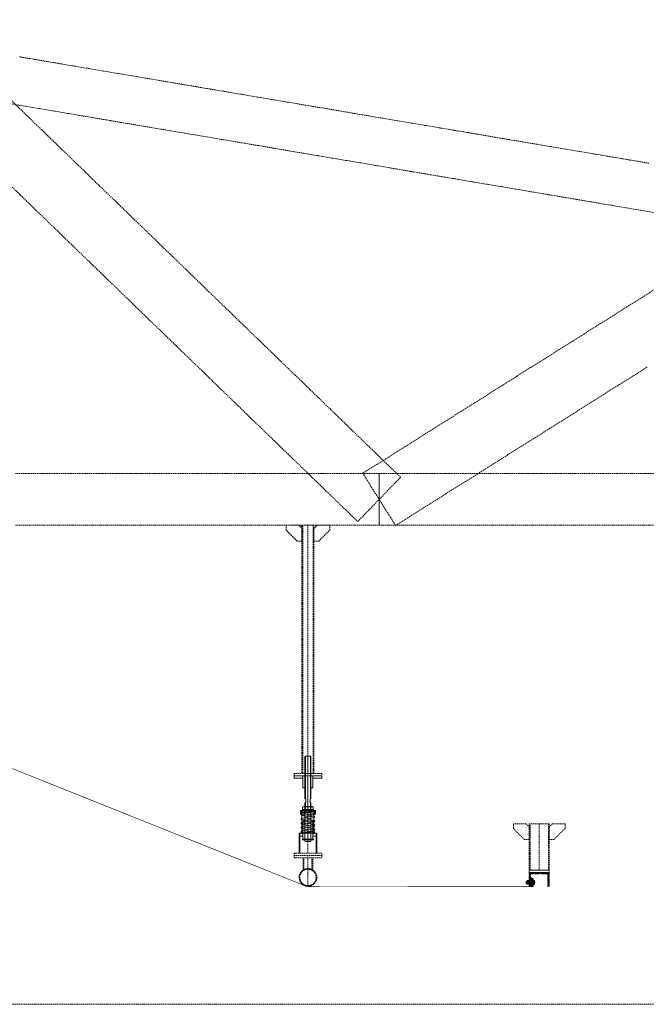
# Model space of a CAD drawing. Header units: millimetres. Extents: x -176817 to 571382, y -58489 to 156123.
# Tile 202 of 256: x 165854 to 169004, y -20232 to -15283. Entities that reach past the tile are written whole.
import ezdxf

# ---------------------------------------------------------------- set-up
doc = ezdxf.new("R2010")
doc.units = ezdxf.units.MM
doc.header["$LTSCALE"] = 0.2
for name, pattern in [('AM_ISO02W050', [7.5, 6, -1.5]), ('AM_ISO02W050x2', [3.75, 3, -0.75]), ('AM_ISO08W050', [18, 12, -1.5, 3, -1.5]), ('AM_ISO08W050x2', [9, 6, -0.75, 1.5, -0.75]), ('HIDDEN', [9.525, 6.35, -3.175])]:
    doc.linetypes.add(name, pattern=pattern)
for name, color, linetype, lineweight in [('-A Siatka', 30, 'Continuous', 35), ('-AAA Podkład', 252, 'Continuous', 13), ('-AAA Widok', 2, 'Continuous', 30), ('-AAA Wymiar', 1, 'Continuous', 18), ('AM_0N', 7, 'Continuous', 13), ('AM_3N', 6, 'AM_ISO02W050', 13), ('AM_4N', 3, 'Continuous', 13), ('AM_7N', 4, 'AM_ISO08W050', 13), ('AM_8', 1, 'Continuous', 13)]:
    doc.layers.add(name, color=color, linetype=linetype, lineweight=lineweight)

# ---------------------------------------------------------------- blocks, each defined once
blk = doc.blocks.new('*U1058')
at = {"layer": 'AM_0N'}
for p, q in [((5.7, -1), (-5.6, -1)), ((-5.6, -1), (-5.6, -1.6)), ((5.7, -1.6), (-5.6, -1.6)), ((-5.6, -1.6), (-2.4, -4.9)), ((-3, -6.3), (-2.4, -5.7)), ((3, -6.3), (-3, -6.3)), ((-3, -20.4), (-3, -6.3)), ((3, -20.4), (-3, -20.4)), ((-2.4, -21), (-3, -20.4)), ((2.4, -4.9), (-2.4, -4.9)), ((-2.4, -5.7), (-2.4, -4.9)), ((-2.4, -21), (2.4, -21)), ((5.7, -1.6), (2.4, -4.9)), ((2.4, -5.7), (2.4, -4.9)), ((3, -6.3), (2.4, -5.7)), ((2.4, -21), (3, -20.4)), ((3, -20.4), (3, -6.3)), ((5.7, -1.6), (5.7, -1))]:
    blk.add_line(p, q, dxfattribs=at)
at = {"layer": 'AM_3N', "linetype": 'AM_ISO02W050x2'}
for p, q in [((-3.4, -1), (0, -5.4)), ((-0.7, -4.4), (-0.7, -1)), ((0.7, -4.4), (-0.7, -4.4)), ((3.4, -1), (0, -5.4)), ((0.7, -4.4), (0.7, -1))]:
    blk.add_line(p, q, dxfattribs=at)
at = {"layer": 'AM_4N'}
for p, q in [((-2.4, -5.7), (-2.4, -6.3)), ((-2.4, -6.3), (-2.4, -21)), ((2.4, -5.7), (2.4, -6.3)), ((2.4, -6.3), (2.4, -21))]:
    blk.add_line(p, q, dxfattribs=at)
at = {"layer": 'AM_7N', "linetype": 'AM_ISO08W050x2'}
blk.add_line((0, 2), (0, -24), dxfattribs=at)
blk = doc.blocks.new('*U1059')
at = {"layer": 'AM_0N'}
for p, q in [((6, -12), (-6, -12)), ((-6, -12), (-6, -13.6)), ((-6, -13.6), (6, -13.6)), ((6, -13.6), (6, -12))]:
    blk.add_line(p, q, dxfattribs=at)
at = {"layer": 'AM_7N', "linetype": 'AM_ISO08W050x2'}
blk.add_line((0, -16.6), (0, -9), dxfattribs=at)
blk = doc.blocks.new('*U1060')
at = {"layer": 'AM_0N'}
for p, q in [((-5.8, -14.4), (-4.4, -13.6)), ((-5.8, -14.4), (-5.8, -18)), ((-5.8, -18), (-4.4, -18.8)), ((4.5, -13.6), (-4.4, -13.6)), ((4.5, -18.8), (-4.4, -18.8)), ((-2.9, -14.4), (-2.9, -18)), ((2.9, -14.4), (2.9, -18)), ((5.8, -14.4), (4.5, -13.6)), ((5.8, -18), (4.5, -18.8)), ((5.8, -14.4), (5.8, -18))]:
    blk.add_line(p, q, dxfattribs=at)
for centre, radius, start, end in [((-4.3, -16.5), 2.55, 55.5615, 115.5615), ((-4.3, -15.9), 2.55, 244.4385, 304.4385), ((0, -23.5), 9.54, 72.383, 107.617), ((0, -8.9), 9.54, 252.383, 287.617), ((4.3, -16.5), 2.55, 64.4385, 124.4385), ((4.3, -15.9), 2.55, 235.5615, 295.5615)]:
    blk.add_arc(centre, radius, start, end, dxfattribs=at)
at = {"layer": 'AM_7N', "linetype": 'AM_ISO08W050x2'}
blk.add_line((0, -10.6), (0, -21.8), dxfattribs=at)
blk = doc.blocks.new('okucie')
at = {"layer": 'AM_8'}
h = blk.add_hatch(dxfattribs=at)
h.set_pattern_fill('ANSI31', color=256, scale=0.5, style=0)
h.set_pattern_definition([(45, (-21727.3335, 85443.8012), (-1.122532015, 1.122532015), [])])
h.paths.add_polyline_path([(-3.5, -5), (-3.5, -3.8), (-6.3, -1), (-20, -1), (-20, -5)])
h.paths.add_polyline_path([(20, -5), (20, -1), (6.3, -1), (3.5, -3.8), (3.5, -5)])
h = blk.add_hatch(dxfattribs=at)
h.set_pattern_fill('ANSI31', color=256, scale=0.5, angle=90, style=0)
h.set_pattern_definition([(135, (-21776.6445, 85446.8), (-1.122532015, -1.122532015), [])])
h.paths.add_polyline_path([(-3.5, -8), (-20, -8), (-20, -12), (-3.5, -12)])
h.paths.add_polyline_path([(20, -8), (3.5, -8), (3.5, -12), (6, -12), (20, -12)])
at = {"layer": '-AAA Widok'}
for p, q in [((-3.5, -3.8, 0), (3.5, -3.8, 0)), ((-3.5, -12, 0), (-3.5, -8)), ((3.5, -12, 0), (3.5, -8))]:
    blk.add_line(p, q, dxfattribs=at)
for points in [[(-20, -5), (20, -5), (20, -1), (-20, -1)], [(-20, -12), (20, -12), (20, -8), (-20, -8)]]:
    blk.add_lwpolyline(points, close=True, dxfattribs=at)
at = {"layer": '-AAA Widok', "elevation": 0}
blk.add_lwpolyline([(-20, -5), (20, -5), (20, -1), (-20, -1)], close=True, dxfattribs=at)
for points in [[(-6.3, -1), (-3.5, -3.8), (-3.5, -5)], [(6.3, -1), (3.5, -3.8), (3.5, -5)]]:
    blk.add_lwpolyline(points, dxfattribs=at)
at = {"layer": '-AAA Wymiar'}
for p, q in [((-20, -8), (-20, -5)), ((20, -8), (20, -5))]:
    blk.add_line(p, q, dxfattribs=at)
at = {"layer": 'AM_0N'}
for name in ['*U1058', '*U1059', '*U1060']:
    blk.add_blockref(name, (0, 0), dxfattribs=at)
blk = doc.blocks.new('*U1065')
at = {"layer": 'AM_0N'}
for p, q in [((-33, 4.1), (-32.1, 5)), ((-33, 4.1), (-33, -4.1)), ((-2.5, 5), (-32.1, 5)), ((-32.1, 5), (-32.1, -5)), ((-2.5, 5), (-2.5, -5)), ((-2.5, 5), (-1.6, 4.6)), ((2, 4.6), (-1.6, 4.6)), ((2, 4.6), (2, 7.7)), ((2.6, 7.7), (2, 7.7)), ((2, -4.6), (2, 4.6)), ((7.6, 9.8), (2.6, 9.8)), ((2.6, 9.8), (2.6, 7.7)), ((2.6, 7.7), (2.6, -7.7)), ((7.6, 4.9), (2.6, 4.9)), ((7.6, 9.8), (8.4, 8.5)), ((8.4, -8.5), (8.4, 8.5)), ((-32.1, -5), (-33, -4.1)), ((-2.5, -5), (-32.1, -5)), ((-2.5, -5), (-1.6, -4.6)), ((2, -4.6), (-1.6, -4.6)), ((2, -7.7), (2, -4.6)), ((2.6, -7.7), (2, -7.7)), ((7.6, -4.9), (2.6, -4.9)), ((2.6, -7.7), (2.6, -9.8)), ((7.6, -9.8), (2.6, -9.8)), ((7.6, -9.8), (8.4, -8.5))]:
    blk.add_line(p, q, dxfattribs=at)
for centre, radius, start, end in [((4.1, 7.4), 4.34, 325.5531, 25.5531), ((-7.8, 0), 16.2, 342.3875, 17.6125), ((4.1, -7.4), 4.34, 334.4469, 34.4469)]:
    blk.add_arc(centre, radius, start, end, dxfattribs=at)
at = {"layer": 'AM_4N'}
for p, q in [((-2.5, 4.1), (-33, 4.1)), ((-2.5, 4.1), (-1.6, 4.6)), ((-2.5, -4.1), (-33, -4.1)), ((-2.5, -4.1), (-1.6, -4.6))]:
    blk.add_line(p, q, dxfattribs=at)
at = {"layer": 'AM_7N', "linetype": 'AM_ISO08W050x2'}
blk.add_line((11.4, 0), (-36, 0), dxfattribs=at)
blk = doc.blocks.new('*U1066')
at = {"layer": 'AM_0N'}
for p, q in [((-20, 10), (-20, -10)), ((-18, 10), (-20, 10)), ((-18, -10), (-18, 10)), ((-20, -10), (-18, -10))]:
    blk.add_line(p, q, dxfattribs=at)
at = {"layer": 'AM_7N', "linetype": 'AM_ISO08W050x2'}
blk.add_line((-15, 0), (-23, 0), dxfattribs=at)
blk = doc.blocks.new('*U1067')
at = {"layer": 'AM_0N'}
for p, q in [((-27.3, 9.2), (-28.4, 7.3)), ((-28.4, -7.3), (-28.4, 7.3)), ((-21.1, 9.2), (-27.3, 9.2)), ((-21.1, 4.6), (-27.3, 4.6)), ((-21.1, 9.2), (-20, 7.3)), ((-20, -7.3), (-20, 7.3)), ((-27.3, -9.2), (-28.4, -7.3)), ((-21.1, -4.6), (-27.3, -4.6)), ((-21.1, -9.2), (-27.3, -9.2)), ((-21.1, -9.2), (-20, -7.3))]:
    blk.add_line(p, q, dxfattribs=at)
for centre, radius, start, end in [((-23.9, 6.9), 4.08, 154.4385, 214.4385), ((-12.7, 0), 15.3, 162.383, 197.617), ((-24.5, 6.9), 4.08, 325.5615, 25.5615), ((-35.7, 0), 15.3, 342.383, 17.617), ((-23.9, -6.9), 4.08, 145.5615, 205.5615), ((-24.5, -6.9), 4.08, 334.4385, 34.4385)]:
    blk.add_arc(centre, radius, start, end, dxfattribs=at)
at = {"layer": 'AM_7N', "linetype": 'AM_ISO08W050x2'}
blk.add_line((-17, 0), (-31.4, 0), dxfattribs=at)
blk = doc.blocks.new('*U1068')
at = {"layer": 'AM_0N'}
for p, q in [((0, 10), (0, -10)), ((2, 10), (0, 10)), ((2, -10), (2, 10)), ((0, -10), (2, -10))]:
    blk.add_line(p, q, dxfattribs=at)
at = {"layer": 'AM_7N', "linetype": 'AM_ISO08W050x2'}
blk.add_line((5, 0), (-3, 0), dxfattribs=at)
blk = doc.blocks.new('Okucie+śruba')
at = {"layer": '-AAA Widok', "color": 42, "xscale": -1, "rotation": 90}
blk.add_blockref('okucie', (-12, 0), dxfattribs=at)
at = {"layer": 'AM_0N', "color": 42}
for name in ['*U1065', '*U1067', '*U1066', '*U1068']:
    blk.add_blockref(name, (0, 0), dxfattribs=at)
blk = doc.blocks.new('Profil rev.B')
at = {"layer": '-A Siatka', "linetype": 'HIDDEN', "const_width": 3, "elevation": 0}
blk.add_lwpolyline([(24789.1, 1112.9), (24789.1, 1062.9), (27533.8, -36.5, 0.095882), (27543.4, -38.4), (28668.6, -37.5), (28668.6, 9.2)], format="xyb", dxfattribs=at)
at = {"layer": '-AAA Wymiar'}
blk.add_blockref('Okucie+śruba', (28674.1, -17.5, 0), dxfattribs=at)
blk = doc.blocks.new('*U1083')
at = {"layer": 'AM_0N'}
for p, q in [((-28, 230.6), (28, 230.6)), ((-28, 226.6), (-28, 230.6)), ((28, 226.6), (-28, 226.6)), ((28, 230.6), (28, 226.6))]:
    blk.add_line(p, q, dxfattribs=at)
at = {"layer": 'AM_7N', "linetype": 'AM_ISO08W050x2'}
blk.add_line((0, 233.6), (0, 223.6), dxfattribs=at)
blk = doc.blocks.new('*U1084')
at = {"layer": 'AM_0N'}
for p, q in [((33.8, 222.6), (-33, 222.6)), ((29.3, 219.8), (-30.7, 209)), ((-30.7, 201.1), (7.4, 194.3)), ((29.3, 198.2), (-30.7, 187.4)), ((-2.7, 214.1), (-30.3, 215.9)), ((-29.7, 215.9), (30.3, 219.9)), ((-29.3, 201.1), (30.7, 211.9)), ((30.7, 198.2), (-7.4, 205.1)), ((30, 219.9), (30.3, 219.9)), ((-30.7, 179.5), (7.4, 172.7)), ((29.3, 176.6), (-30.7, 165.8)), ((-30.7, 157.9), (7.4, 151.1)), ((29.3, 155), (-30.7, 144.2)), ((-29.3, 179.5), (30.7, 190.3)), ((-29.3, 157.9), (30.7, 168.7)), ((30.7, 176.6), (-7.4, 183.5)), ((30.7, 155), (-7.4, 161.9)), ((-33.8, 112), (33, 112)), ((-30.7, 136.3), (7.4, 129.5)), ((29.3, 133.4), (-30.7, 122.6)), ((29.7, 118.7), (-30.3, 114.7)), ((-30, 114.7), (-30.3, 114.7)), ((-29.3, 136.3), (30.7, 147.1)), ((-29.3, 114.7), (30.7, 125.5)), ((30.7, 133.4), (-7.4, 140.3)), ((2.7, 120.5), (30.3, 118.7))]:
    blk.add_line(p, q, dxfattribs=at)
for centre, start, end in [((-30, 219.9), 138.0181, 273.8226), ((-30, 205.1), 100.2034, 280.2034), ((30, 215.9), 280.2034, 100.2034), ((30, 194.3), 280.2034, 100.2034), ((30, 223.9), 273.8226, 340.5288), ((-30, 183.5), 100.2034, 280.2034), ((-30, 161.9), 100.2034, 280.2034), ((30, 172.7), 280.2034, 100.2034), ((30, 151.1), 280.2034, 100.2034), ((-30, 140.3), 100.2034, 280.2034), ((-30, 118.7), 100.2034, 280.2034), ((-30, 110.7), 93.8226, 160.5288), ((30, 129.5), 280.2034, 100.2034), ((30, 114.7), 318.0181, 93.8226)]:
    blk.add_arc(centre, 4, start, end, dxfattribs=at)
at = {"layer": 'AM_7N', "linetype": 'AM_ISO08W050x2'}
for p, q in [((-30, 109), (-30, 225.6)), ((0, 109), (0, 225.6)), ((30, 109), (30, 225.6))]:
    blk.add_line(p, q, dxfattribs=at)
blk = doc.blocks.new('*U1085')
at = {"layer": 'AM_0N'}
for p, q in [((-28, 82), (28, 82)), ((-28, 78), (-28, 82)), ((28, 78), (-28, 78)), ((28, 82), (28, 78))]:
    blk.add_line(p, q, dxfattribs=at)
at = {"layer": 'AM_7N', "linetype": 'AM_ISO08W050x2'}
blk.add_line((0, 85), (0, 75), dxfattribs=at)
blk = doc.blocks.new('*U1086')
at = {"layer": 'AM_0N'}
for p, q in [((-26.6, 242.6), (-21.4, 245.6)), ((-26.6, 242.6), (-26.6, 233.6)), ((-26.6, 233.6), (-21.4, 230.6)), ((21.3, 245.6), (-21.4, 245.6)), ((21.3, 230.6), (-21.4, 230.6)), ((-13.3, 242.6), (-13.3, 233.6)), ((13.3, 242.6), (13.3, 233.6)), ((26.6, 242.6), (21.3, 245.6)), ((26.6, 233.6), (21.3, 230.6)), ((26.6, 242.6), (26.6, 233.6))]:
    blk.add_line(p, q, dxfattribs=at)
for centre, radius, start, end in [((-19.9, 232.9), 11.7, 55.5615, 115.5615), ((-19.9, 243.3), 11.7, 244.4385, 304.4385), ((0, 200.7), 43.9, 72.383, 107.617), ((0, 275.4), 43.9, 252.383, 287.617), ((19.9, 232.9), 11.7, 64.4385, 124.4385), ((19.9, 243.3), 11.7, 235.5615, 295.5615)]:
    blk.add_arc(centre, radius, start, end, dxfattribs=at)
at = {"layer": 'AM_7N', "linetype": 'AM_ISO08W050x2'}
blk.add_line((0, 248.6), (0, 227.6), dxfattribs=at)
blk = doc.blocks.new('A$C09B41FFC')
at = {"layer": '-AAA Podkład', "color": 7}
for p, q in [((-13, 500), (-13, 284.6)), ((0, 500), (0, 70)), ((13, 500), (13, 284.6)), ((-13, 264.6), (-13, 214.6)), ((13, 264.6), (13, 214.6)), ((-16, 222.6), (-16, 226.6)), ((-15, 222.6), (15, 222.6)), ((-15, 214.6), (15, 214.6)), ((16, 222.6), (16, 226.6)), ((-16.2, 172.6), (-15, 172.6)), ((-15.2, 171.6), (-15, 171.6)), ((15, 172.6), (16.2, 172.6)), ((15, 171.6), (15.2, 171.6)), ((-16.2, 82), (-15, 82)), ((-16.2, 82), (-15, 82)), ((-15.2, 83), (-15, 83)), ((16.2, 82, 0), (15, 82, 0)), ((21.2, 82), (20, 82))]:
    blk.add_line(p, q, dxfattribs=at)
for points in [[(15, 284.6), (15, 498), (13, 500), (-13, 500), (-15, 498), (-15, 284.6)], [(-15, 264.6), (-10.5, 264.6), (-10.5, 284.6), (-15, 284.6)], [(-15, 264.6), (-15, 72), (-13, 70), (13, 70), (15, 72), (15, 264.6)], [(15, 264.6), (10.5, 264.6), (10.5, 284.6), (15, 284.6)], [(-15, 226.6), (-38.1, 226.6), (-38.1, 222.6), (-15, 222.6)], [(-15, 222.6), (-38.1, 222.6), (-38.1, 207.6), (-15, 207.6)], [(15, 226.6), (38.1, 226.6), (38.1, 222.6), (15, 222.6)], [(15, 222.6), (38.1, 222.6), (38.1, 207.6), (15, 207.6)], [(-25, 112), (-41.2, 112), (-41.2, 98), (-25, 98)], [(25, 98), (41.3, 98), (41.3, 112), (25, 112)]]:
    blk.add_lwpolyline(points, dxfattribs=at)
at = {"layer": '-AAA Podkład', "color": 7, "elevation": 0}
for points in [[(-25, 400), (-70, 400), (-70, 388), (-25, 388)], [(25, 388), (70, 388), (70, 400), (25, 400)], [(-44.4, 12), (-44.4, 112), (-41.2, 112), (-41.2, 12)], [(44.5, 12), (44.5, 112), (41.3, 112), (41.3, 12)]]:
    blk.add_lwpolyline(points, dxfattribs=at)
for points in [[(-25, 340), (-25, 400), (-14.2, 400), (-13.2, 399), (-13.2, 341), (-14.2, 340)], [(25, 340), (25, 400), (14.2, 400), (13.2, 399), (13.2, 341), (14.2, 340)]]:
    blk.add_lwpolyline(points, close=True, dxfattribs=at)
at = {"layer": '-AAA Podkład', "color": 7}
for points in [[(-38.1, 207.6), (-35.2, 207.6), (-35.2, 222.6), (-38.1, 222.6)], [(38.1, 207.6), (35.2, 207.6), (35.2, 222.6), (38.1, 222.6)], [(-25, 172.6), (-25, 82), (-16.2, 82), (-15.2, 83), (-15.2, 171.6), (-16.2, 172.6)], [(25, 172.6), (25, 82), (16.2, 82), (15.2, 83), (15.2, 171.6), (16.2, 172.6)]]:
    blk.add_lwpolyline(points, close=True, dxfattribs=at)
blk.add_circle((-30, 118.7), 4, dxfattribs=at)
for points in [[(-25, 112), (-25, 113), (-26, 112)], [(25, 112), (25, 113), (26, 112)]]:
    blk.add_solid(points, dxfattribs=at)
for name in ['*U1086', '*U1084', '*U1083', '*U1085']:
    blk.add_blockref(name, (0, 0), dxfattribs=at)
blk = doc.blocks.new('Podkład rev.B')
at = {"layer": '-AAA Podkład', "linetype": 'HIDDEN', "ltscale": 5}
h = blk.add_hatch(dxfattribs=at)
h.set_pattern_fill('ANSI32', color=256)
h.set_pattern_definition([(45, (-21955.316, -41799.024), (-6.7351921, 6.7351921), []), (45, (-21950.826, -41799.024), (-6.7351921, 6.7351921), [])])
h.paths.add_polyline_path([(29354.4, -37252.9), (29404.4, -37252.9), (29404.4, -37254.8, -0.414214), (29399.4, -37259.9), (29361.4, -37259.9), (29361.4, -37317.8, -0.414214), (29356.4, -37322.9), (29354.4, -37322.9)])
h.paths.add_polyline_path([(29404.4, -37254.8), (29404.4, -37252.9), (29454.4, -37252.9), (29454.4, -37322.9), (29452.5, -37322.9, -0.414214), (29447.4, -37317.8), (29447.4, -37259.9), (29409.5, -37259.9, -0.414214)])
for p, q in [((28242, -35507.5, 0), (28242, -36755.7, 0)), ((28242, -37155.7, 0), (28242, -36779.7, 0)), ((29404.4, -37007.9, 0), (29404.4, -37240.9, 0)), ((28242, -37322.5, 0), (28242, -37167.7, 0)), ((28217.8, -37240.7, 0), (28217.8, -37179.7, 0)), ((28221.8, -37238.4, 0), (28221.8, -37179.7, 0)), ((28262.1, -37238.4, 0), (28262.1, -37179.7, 0)), ((28266.1, -37240.7, 0), (28266.1, -37179.7, 0))]:
    blk.add_line(p, q, dxfattribs=at)
at = {"layer": '-AAA Podkład', "linetype": 'HIDDEN', "ltscale": 5, "elevation": 0}
for points in [[(36922.7, -30525.7), (-1301.7, -30525.7), (-1301.7, -37915.8), (36922.7, -37915.8)], [(28212, -35587.5), (28188, -35587.5), (28132, -35531.5), (28132, -35507.5), (28196, -35507.5), (28212, -35523.5)], [(28272, -36755.7), (28212, -36755.7), (28212, -35507.5), (28272, -35507.5)], [(28272, -35587.5), (28296, -35587.5), (28352, -35531.5), (28352, -35507.5), (28288, -35507.5), (28272, -35523.5)], [(28312, -36767.7), (28172, -36767.7), (28172, -36755.7), (28312, -36755.7)], [(29354.4, -37087.9), (29330.4, -37087.9), (29274.4, -37031.9), (29274.4, -37007.9), (29338.4, -37007.9), (29354.4, -37023.9)], [(29454.4, -37240.9), (29354.4, -37240.9), (29354.4, -37007.9), (29454.4, -37007.9)], [(29454.4, -37087.9), (29478.4, -37087.9), (29534.4, -37031.9), (29534.4, -37007.9), (29470.4, -37007.9), (29454.4, -37023.9)], [(28312, -37155.7), (28172, -37155.7), (28172, -37167.7), (28312, -37167.7)], [(28312, -37179.7), (28172, -37179.7), (28172, -37167.7), (28312, -37167.7)], [(29454.4, -37252.9), (29354.4, -37252.9), (29354.4, -37240.9), (29454.4, -37240.9)]]:
    blk.add_lwpolyline(points, close=True, dxfattribs=at)
at = {"layer": '-AAA Podkład', "linetype": 'HIDDEN', "ltscale": 5}
for points in [[(28492.2, -35488.8), (28546.1, -35433.1), (28600, -35377.5), (28653.9, -35321.8), (28707.8, -35266.1), (28637.5, -35198), (28567.2, -35130), (28496.9, -35061.9), (28426.6, -34993.9), (28356.2, -34925.8), (28285.9, -34857.7), (28215.6, -34789.7), (28145.3, -34721.6), (28075, -34653.6), (28004.7, -34585.5), (27934.4, -34517.5), (27864.1, -34449.4), (27793.7, -34381.3), (27723.4, -34313.3), (27653.1, -34245.2), (27582.8, -34177.2), (27512.5, -34109.1), (27442.2, -34041.1), (27371.9, -33973), (27301.6, -33905), (27231.2, -33836.9), (27160.9, -33768.8), (27090.6, -33700.8), (27020.3, -33632.7), (26950, -33564.7), (26879.7, -33496.6), (26809.4, -33428.6), (26739.1, -33360.5)], [(26734.4, -33787.4), (26804.7, -33855.5), (26875, -33923.5), (26945.3, -33991.6), (27015.6, -34059.6), (27085.9, -34127.7), (27156.3, -34195.8), (27226.6, -34263.8), (27296.9, -34331.9), (27367.2, -34399.9), (27437.5, -34468), (27507.8, -34536), (27578.1, -34604.1), (27648.4, -34672.2), (27718.8, -34740.2), (27789.1, -34808.3), (27859.4, -34876.3), (27929.7, -34944.4), (28000, -35012.4), (28070.3, -35080.5), (28140.6, -35148.5), (28210.9, -35216.6), (28281.3, -35284.7), (28351.6, -35352.7), (28421.9, -35420.8), (28492.2, -35488.8)], [(29955.9, -33687.5), (29885.6, -33675.6), (29815.3, -33663.7), (29745, -33651.9), (29674.7, -33640), (29604.4, -33628.1), (29534.1, -33616.2), (29463.8, -33604.3), (29393.4, -33592.4), (29323.1, -33580.5), (29252.8, -33568.7), (29182.5, -33556.8), (29112.2, -33544.9), (29041.9, -33533), (28971.6, -33521.1), (28901.3, -33509.2), (28830.9, -33497.3), (28760.6, -33485.5), (28690.3, -33473.6), (28620, -33461.7), (28549.7, -33449.8), (28479.4, -33437.9), (28409.1, -33426), (28338.8, -33414.1), (28268.4, -33402.3), (28198.1, -33390.4), (28127.8, -33378.5), (28057.5, -33366.6), (27987.2, -33354.7), (27916.9, -33342.8), (27846.6, -33330.9), (27776.3, -33319), (27705.9, -33307.2), (27635.6, -33295.3), (27565.3, -33283.4), (27495, -33271.5), (27424.7, -33259.6), (27354.4, -33247.7), (27284.1, -33235.8), (27213.8, -33224), (27143.4, -33212.1), (27073.1, -33200.2), (27002.8, -33188.3), (26932.5, -33176.4), (26862.2, -33164.5), (26791.9, -33152.6)], [(26751.9, -33389.3), (26822.2, -33401.2), (26892.5, -33413.1), (26962.8, -33424.9), (27033.1, -33436.8), (27103.4, -33448.7), (27173.7, -33460.6), (27244.1, -33472.5), (27314.4, -33484.4), (27384.7, -33496.3), (27455, -33508.1), (27525.3, -33520), (27595.6, -33531.9), (27665.9, -33543.8), (27736.2, -33555.7), (27806.6, -33567.6), (27876.9, -33579.5), (27947.2, -33591.3), (28017.5, -33603.2), (28087.8, -33615.1), (28158.1, -33627), (28228.4, -33638.9), (28298.7, -33650.8), (28369.1, -33662.7), (28439.4, -33674.6), (28509.7, -33686.4), (28580, -33698.3), (28650.3, -33710.2), (28720.6, -33722.1), (28790.9, -33734), (28861.2, -33745.9), (28931.6, -33757.8), (29001.9, -33769.6), (29072.2, -33781.5), (29142.5, -33793.4), (29212.8, -33805.3), (29283.1, -33817.2), (29353.4, -33829.1), (29423.7, -33841), (29494.1, -33852.8), (29564.4, -33864.7), (29634.7, -33876.6), (29705, -33888.5), (29775.3, -33900.4), (29845.6, -33912.3), (29915.9, -33924.2), (29986.2, -33936)], [(29994, -34316.3), (29923.6, -34360.6), (29853.3, -34404.9), (29783, -34449.2), (29712.7, -34493.5), (29642.4, -34537.7), (29572.1, -34582), (29501.8, -34626.3), (29431.5, -34670.6), (29361.1, -34714.9), (29290.8, -34759.2), (29220.5, -34803.5), (29150.2, -34847.7), (29079.9, -34892), (29009.6, -34936.3), (28939.3, -34980.6), (28869, -35024.9), (28798.6, -35069.2), (28728.3, -35113.4), (28658, -35157.7), (28587.7, -35202), (28517.4, -35246.3), (28558.7, -35311.9), (28600, -35377.5), (28641.3, -35443), (28682.6, -35508.6), (28752.9, -35464.3), (28823.2, -35420), (28893.5, -35375.8), (28963.9, -35331.5), (29034.2, -35287.2), (29104.5, -35242.9), (29174.8, -35198.6), (29245.1, -35154.3), (29315.4, -35110), (29385.7, -35065.8), (29456, -35021.5), (29526.4, -34977.2), (29596.7, -34932.9), (29667, -34888.6), (29737.3, -34844.3), (29807.6, -34800.1), (29877.9, -34755.8), (29948.2, -34711.5)], [(28600, -35507.5), (28600, -35442.5), (28600, -35377.5), (28600, -35312.5), (28600, -35247.5), (28529.7, -35247.5), (28459.4, -35247.5), (28389.1, -35247.5), (28318.8, -35247.5), (28248.4, -35247.5), (28178.1, -35247.5), (28107.8, -35247.5), (28037.5, -35247.5), (27967.2, -35247.5), (27896.9, -35247.5), (27826.6, -35247.5), (27756.3, -35247.5), (27685.9, -35247.5), (27615.6, -35247.5), (27545.3, -35247.5), (27475, -35247.5), (27404.7, -35247.5), (27334.4, -35247.5), (27264.1, -35247.5), (27193.8, -35247.5), (27123.4, -35247.5), (27053.1, -35247.5), (26982.8, -35247.5), (26912.5, -35247.5), (26842.2, -35247.5), (26771.9, -35247.5)], [(26771.9, -35507.5), (26842.2, -35507.5), (26912.5, -35507.5), (26982.8, -35507.5), (27053.1, -35507.5), (27123.4, -35507.5), (27193.8, -35507.5), (27264.1, -35507.5), (27334.4, -35507.5), (27404.7, -35507.5), (27475, -35507.5), (27545.3, -35507.5), (27615.6, -35507.5), (27685.9, -35507.5), (27756.3, -35507.5), (27826.6, -35507.5), (27896.9, -35507.5), (27967.2, -35507.5), (28037.5, -35507.5), (28102.8, -35507.5), (28173.1, -35507.5), (28248.4, -35507.5), (28323.8, -35507.5), (28389.1, -35507.5), (28459.4, -35507.5), (28529.7, -35507.5), (28600, -35507.5)], [(30006.3, -35247.5), (29935.9, -35247.5), (29865.6, -35247.5), (29795.3, -35247.5), (29725, -35247.5), (29654.7, -35247.5), (29584.4, -35247.5), (29514.1, -35247.5), (29443.8, -35247.5), (29373.4, -35247.5), (29303.1, -35247.5), (29232.8, -35247.5), (29162.5, -35247.5), (29092.2, -35247.5), (29021.9, -35247.5), (28951.6, -35247.5), (28881.3, -35247.5), (28810.9, -35247.5), (28740.6, -35247.5), (28670.3, -35247.5), (28600, -35247.5), (28600, -35312.5), (28600, -35377.5), (28600, -35442.5), (28600, -35507.5), (28670.3, -35507.5), (28740.6, -35507.5), (28810.9, -35507.5), (28881.3, -35507.5), (28951.6, -35507.5), (29021.9, -35507.5), (29092.2, -35507.5), (29162.5, -35507.5), (29232.8, -35507.5), (29303.1, -35507.5), (29373.4, -35507.5), (29443.8, -35507.5), (29514.1, -35507.5), (29584.4, -35507.5), (29654.7, -35507.5), (30025, -35507.5)]]:
    blk.add_lwpolyline(points, dxfattribs=at)
at = {"layer": '-AAA Podkład', "linetype": 'HIDDEN', "ltscale": 5, "elevation": 0}
for points in [[(28216, -36755.7), (28216, -35507.5)], [(28268, -35507.5), (28268, -36755.7)], [(29358.4, -37240.9), (29358.4, -37007.9)], [(29450.4, -37007.9), (29450.4, -37240.9)]]:
    blk.add_lwpolyline(points, dxfattribs=at)
for points in [[(29354.4, -37252.9), (29404.4, -37252.9), (29404.4, -37254.8, -0.414214), (29399.4, -37259.9), (29361.4, -37259.9), (29361.4, -37317.8, -0.414214), (29356.4, -37322.9), (29354.4, -37322.9)], [(29404.4, -37254.8), (29404.4, -37252.9), (29454.4, -37252.9), (29454.4, -37322.9), (29452.5, -37322.9, -0.414214), (29447.4, -37317.8), (29447.4, -37259.9), (29409.5, -37259.9, -0.414214)]]:
    blk.add_lwpolyline(points, format="xyb", close=True, dxfattribs=at)
at = {"layer": '-AAA Podkład', "linetype": 'HIDDEN', "ltscale": 5}
for radius in [44.5, 41.2]:
    blk.add_circle((28242, -37278, 0), radius, dxfattribs=at)
blk.add_blockref('A$C09B41FFC', (28242, -37167.7, 0), dxfattribs=at)

msp = doc.modelspace()

# ---------------------------------------------------------------- block references
at = {"layer": '-AAA Widok'}
msp.add_blockref('Profil rev.B', (139759.1948, -19601.9278, 0), dxfattribs=at)
at = {"layer": '-AAA Wymiar'}
msp.add_blockref('Podkład rev.B', (139060.9118, 17683.4632, 0), dxfattribs=at)

doc.saveas('drawing.dxf')
